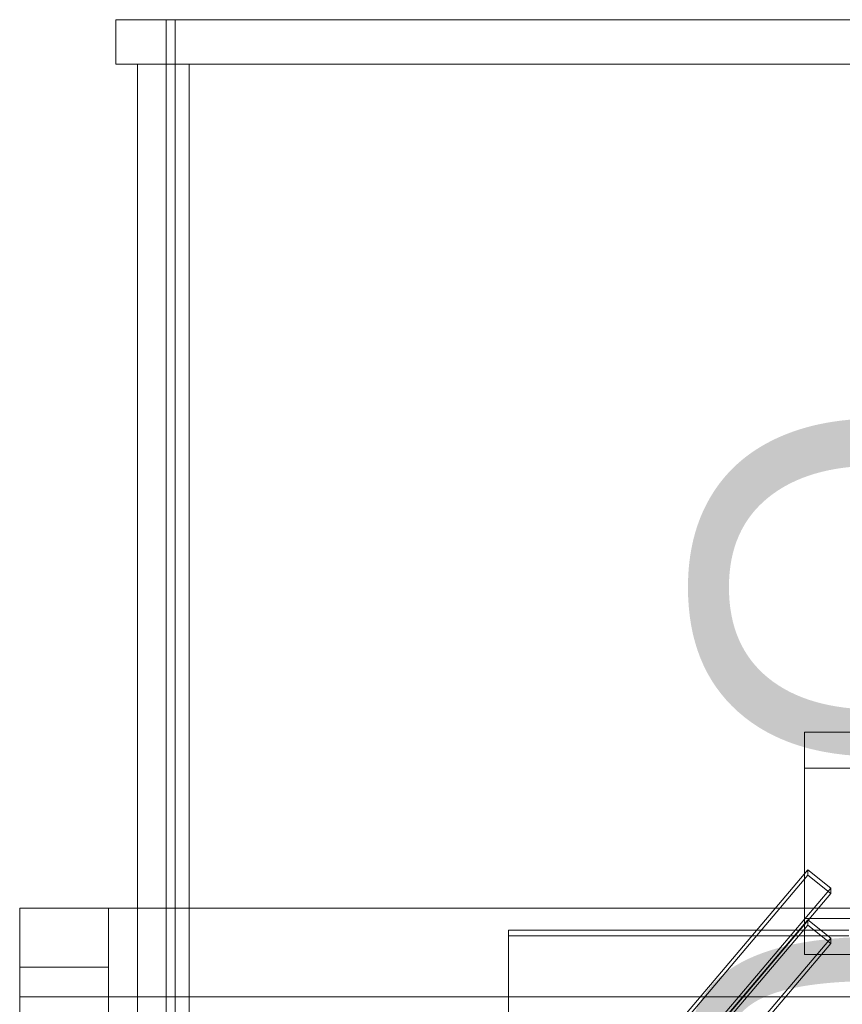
# Model space of a CAD drawing. Header units: millimetres. Extents: x -3490 to 61924, y -72580 to 6847.
# Tile 57 of 171: x -1830 to -1274, y -32365 to -31700. Entities that reach past the tile are written whole.
import ezdxf

# ---------------------------------------------------------------- set-up
doc = ezdxf.new("R2010")
doc.units = ezdxf.units.MM
for name, color, linetype, lineweight in [('COTAS_O', 1, 'Continuous', 0), ('frontal_C03', 7, 'Continuous', 0), ('frontal_dosificador', 7, 'Continuous', 0), ('frontal_tolva', 7, 'Continuous', 0)]:
    doc.layers.add(name, color=color, linetype=linetype, lineweight=lineweight)
doc.dimstyles.new('R19_100', dxfattribs={"dimtxt": 250, "dimasz": 150, "dimexe": 150, "dimexo": 80, "dimgap": 100, "dimtad": 1, "dimtih": 1, "dimtoh": 1, "dimdsep": 46, "dimcen": 0.09, "dimadec": 0, "dimazin": 0, "dimtfac": 1, "dimtdec": 4, "dimtofl": 0, "dimtmove": 0, "dimatfit": 3, "dimfxl": 1, "dimtolj": 1, "dimtzin": 0, "dimarcsym": 0})

# ---------------------------------------------------------------- blocks, each defined once
blk = doc.blocks.new('DIM_R29_56')
at = {"layer": 'COTAS_O'}
for p, q in [((-1725, -31700), (-1025, -31700)), ((-1025, -31700), (-1070, -31850)), ((-1025, -34400), (-1025, -31700)), ((-1025, -31700), (-980, -31850)), ((-1025, -34400), (-1070, -34250)), ((-1025, -34400), (-980, -34250)), ((-1725, -34400), (-1025, -34400))]:
    blk.add_line(p, q, dxfattribs=at)
blk.add_text('2700 O', height=250, rotation=90, dxfattribs=at).set_placement((-1125, -33050))

msp = doc.modelspace()

# ---------------------------------------------------------------- linework, layer by layer
at = {"layer": 'frontal_C03'}
for p, q in [((-1300, -32306.935), (-1300, -32181.172)), ((-1300, -32181.172), (1300, -32181.172)), ((-1300, -32205.534), (-1300, -32181.172)), ((1300, -32205.534), (-1300, -32205.534)), ((-1300, -32205.534), (-1300, -32331.296)), ((-1487.71, -32498.309), (-1297.71, -32274.184)), ((-1297.71, -32277.777), (-1487.71, -32501.902)), ((-1297.71, -32277.777), (-1297.71, -32274.184)), ((-1297.71, -32274.184), (-1282.29, -32286.596)), ((-1282.29, -32290.189), (-1297.71, -32277.777)), ((-1472.29, -32510.721), (-1282.29, -32286.596)), ((-1472.29, -32514.314), (-1282.29, -32290.189)), ((-1282.29, -32286.596), (-1282.29, -32290.189)), ((-1487.71, -32531.995), (-1297.71, -32307.87)), ((-1297.71, -32311.463), (-1487.71, -32535.588)), ((1300, -32306.935), (-1300, -32306.935)), ((-1300, -32306.935), (-1300, -32331.296)), ((-1297.71, -32311.463), (-1297.71, -32307.87)), ((-1297.71, -32307.87), (-1282.29, -32320.282)), ((-1282.29, -32323.876), (-1297.71, -32311.463)), ((-1500, -34875.113), (-1500, -32314.944)), ((-1500, -32314.944), (-1270, -32314.944)), ((-1500, -32318.841), (-1500, -32314.944)), ((-1270, -32318.841), (-1500, -32318.841)), ((-1500, -32318.841), (-1500, -34879.011)), ((-1472.29, -32544.407), (-1282.29, -32320.282)), ((-1472.29, -32548.001), (-1282.29, -32323.876)), ((-1282.29, -32320.282), (-1282.29, -32323.876)), ((-1300, -32331.296), (1300, -32331.296))]:
    msp.add_line(p, q, dxfattribs=at)
at = {"layer": 'frontal_dosificador'}
for p, q in [((-1770, -32300), (-1830, -32300)), ((-1830, -32360), (-1830, -32300)), ((-1770, -32360), (-1770, -32300)), ((-230, -32300), (-1770, -32300)), ((-1770, -32340), (-1830, -32340)), ((-1830, -34880), (-1830, -32340)), ((-1770, -34880), (-1770, -32340)), ((-1770, -32360), (-1830, -32360)), ((-230, -32360), (-1770, -32360))]:
    msp.add_line(p, q, dxfattribs=at)
at = {"layer": 'frontal_tolva'}
for p, q in [((-1765, -31700), (-1725, -31700)), ((-1765, -31730), (-1765, -31700)), ((-1731, -32700), (-1731, -31700)), ((-1725, -31700), (-1731, -31700)), ((-1725, -31700), (1725, -31700)), ((-1725, -32700), (-1725, -31700)), ((-1725, -31730), (-1725, -31700)), ((-1765, -31730), (-1725, -31730)), ((-1750.5, -32700), (-1750.5, -31730)), ((-1750.5, -31730), (-1715.5, -31730)), ((-1725, -31730), (1725, -31730)), ((-1715.5, -32700), (-1715.5, -31730))]:
    msp.add_line(p, q, dxfattribs=at)

# ---------------------------------------------------------------- dimensions: what is measured, and where the dimension line sits
at = {"layer": 'COTAS_O'}
dim = msp.add_aligned_dim(p1=(-1725, -34400), p2=(-1725, -31700), distance=-700, text='<> O', dimstyle='R19_100', dxfattribs=at)
dim.commit()
dim.dimension.update_dxf_attribs({"geometry": 'DIM_R29_56', "text_midpoint": (-1025, -33050)})

doc.saveas('drawing.dxf')
